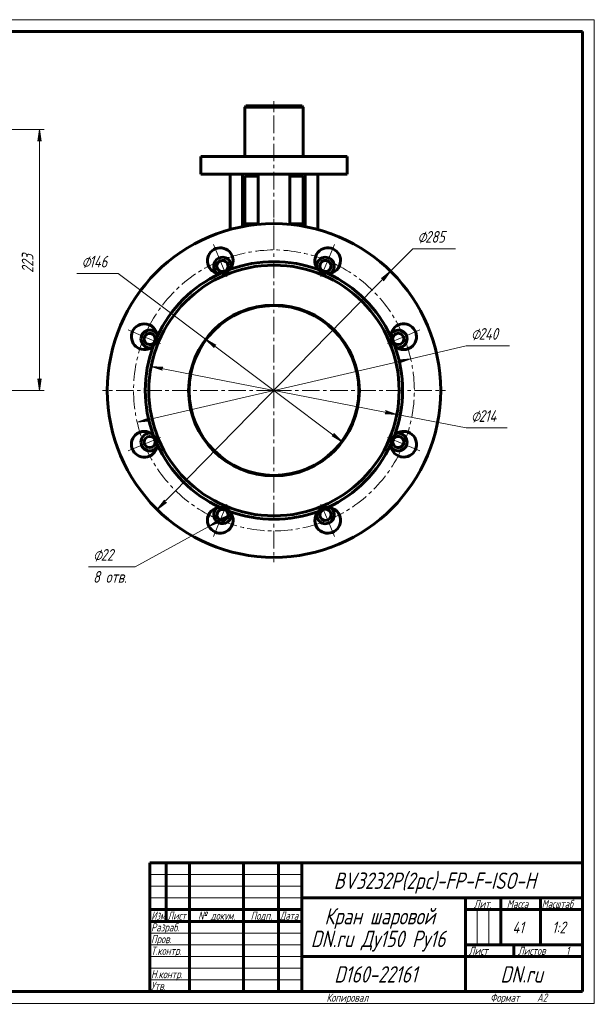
# Model space of a CAD drawing. Header units: millimetres. Extents: x 0 to 594, y 0 to 420.
# Tile 4 of 4: x 348 to 594, y 0 to 420. Entities that reach past the tile are written whole.
import ezdxf

# ---------------------------------------------------------------- set-up
doc = ezdxf.new("R2010")
doc.units = ezdxf.units.MM
for name, pattern in [('K5LT_AXLED', [12, 7.5, -1.5, 1.5, -1.5]), ('K5LT_BASIC', [0]), ('K5LT_THIN', [0])]:
    doc.linetypes.add(name, pattern=pattern)
doc.layers.add('Системный слой', color=7, linetype='Continuous')
doc.layers.add('Системный слой (1)', color=7, linetype='Continuous', true_color=0x6c6c6c)
doc.styles.add('KDIMTEXTSTYLE', font='txt', dxfattribs={"width": 0.96, "oblique": 15, "height": 5})
doc.styles.add('KTEXTSTYLE', font='txt', dxfattribs={"width": 0.96, "height": 5})
doc.dimstyles.new('KDIMSTYLE (0.50)', dxfattribs={"dimtxt": 5, "dimasz": 1, "dimexe": 2, "dimexo": 0, "dimgap": 1, "dimtad": 1, "dimlfac": 2, "dimtxsty": 'KDIMTEXTSTYLE', "dimsah": 1, "dimcen": 0, "dimdle": 1, "dimadec": 0, "dimazin": 0, "dimtfac": 0.667, "dimtmove": 0, "dimatfit": 3, "dimfxl": 1, "dimtvp": 1, "dimtolj": 1, "dimtzin": 0, "dimarcsym": 0})

# ---------------------------------------------------------------- blocks, each defined once
blk = doc.blocks.new('D3')
at = {"layer": 'Системный слой (1)'}
for points in [[(357.52, 368.18), (356.86, 373.18), (356.2, 368.18), (356.86, 368.68)], [(356.86, 261.68), (357.52, 266.68), (356.86, 266.18), (356.2, 266.68)]]:
    blk.add_hatch(color=7, dxfattribs=at).paths.add_polyline_path(points)
at = {"layer": 'Системный слой (1)', "color": 7, "linetype": 'K5LT_THIN', "lineweight": 18, "true_color": 0xffffff}
for p, q in [((342.71, 373.18), (358.86, 373.18)), ((356.2, 368.18), (356.86, 373.18)), ((356.86, 373.18), (357.52, 368.18)), ((356.86, 368.68), (356.2, 368.18)), ((357.52, 368.18), (356.86, 368.68)), ((356.86, 261.68), (356.2, 266.68)), ((356.2, 266.68), (356.86, 266.18)), ((356.86, 266.18), (357.52, 266.68)), ((357.52, 266.68), (356.86, 261.68)), ((233.59, 261.68), (358.86, 261.68))]:
    blk.add_line(p, q, dxfattribs=at)
blk.add_wipeout([(355.86, 311.89), (348.48, 311.89), (348.48, 322.52), (355.86, 322.52)]).dxf.layer = 'Системный слой (1)'
blk.add_line((356.86, 373.18), (356.86, 261.68), dxfattribs=at)
at = {"layer": 'Системный слой (1)', "color": 7, "insert": (349.27, 311.89), "char_height": 5, "attachment_point": 1, "rotation": 90, "style": 'KTEXTSTYLE'}
blk.add_mtext('\\fArial|b0|c204|p34;\\H5.0;\\W1.000;\\Q15;\\fGOST Type AU|b0|i0|c204|p34;\\Q15;\\W0.960;223', dxfattribs=at)
blk = doc.blocks.new('KDIMARROW_01')
at = {"layer": 'Системный слой'}
blk.add_hatch(color=0, dxfattribs=at).paths.add_polyline_path([(0, 0), (-5, 0.66), (-4.5, 0), (-5, -0.66)])
at = {"layer": 'Системный слой', "color": 0, "linetype": 'K5LT_THIN', "lineweight": 18}
for p, q in [((-4.5, 0), (-5, 0.66)), ((-5, 0.66), (0, 0)), ((0, 0), (-5, -0.66)), ((-5, -0.66), (-4.5, 0))]:
    blk.add_line(p, q, dxfattribs=at)
at = {"layer": 'Системный слой (1)', "color": 0, "linetype": 'K5LT_THIN', "lineweight": 18}
blk.add_line((137.69, 79.99), (137.19, 79.99), dxfattribs=at)
blk = doc.blocks.new('U18')
at = {"layer": 'Системный слой (1)', "color": 143, "linetype": 'K5LT_BASIC', "lineweight": 60, "true_color": 0x33acca}
for p, q in [((444.58, 353.18), (448.15, 353.18)), ((448.15, 353.18), (450.33, 353.18)), ((463.83, 353.18), (469.58, 353.18))]:
    blk.add_line(p, q, dxfattribs=at)
blk = doc.blocks.new('U19')
at = {"layer": 'Системный слой (1)', "color": 143, "linetype": 'K5LT_BASIC', "lineweight": 60, "true_color": 0x33acca}
for start, end in [(305.4945, 180), (180, 189.5055)]:
    blk.add_arc((479.08, 314.8), 3.75, start, end, dxfattribs=at)
blk = doc.blocks.new('U20')
at = {"layer": 'Системный слой (1)', "color": 143, "linetype": 'K5LT_BASIC', "lineweight": 60, "true_color": 0x33acca}
for start, end in [(125.4945, 180), (180, 9.5055)]:
    blk.add_arc((435.07, 208.55), 3.75, start, end, dxfattribs=at)
blk = doc.blocks.new('U21')
at = {"layer": 'Системный слой (1)', "color": 143, "linetype": 'K5LT_BASIC', "lineweight": 60, "true_color": 0x33acca}
for start, end in [(80.4945, 180), (180, 324.5055)]:
    blk.add_arc((403.95, 239.67), 3.75, start, end, dxfattribs=at)
blk = doc.blocks.new('U22')
at = {"layer": 'Системный слой (1)', "color": 143, "linetype": 'K5LT_BASIC', "lineweight": 60, "true_color": 0x33acca}
for start, end in [(35.4945, 180), (180, 279.5055)]:
    blk.add_arc((403.95, 283.68), 3.75, start, end, dxfattribs=at)
blk = doc.blocks.new('U23')
at = {"layer": 'Системный слой (1)', "color": 143, "linetype": 'K5LT_BASIC', "lineweight": 60, "true_color": 0x33acca}
for start, end in [(350.4945, 180), (180, 234.5055)]:
    blk.add_arc((435.07, 314.8), 3.75, start, end, dxfattribs=at)
blk = doc.blocks.new('U24')
at = {"layer": 'Системный слой (1)', "color": 143, "linetype": 'K5LT_BASIC', "lineweight": 60, "true_color": 0x33acca}
for start, end in [(180, 54.5055), (170.4945, 180)]:
    blk.add_arc((479.08, 208.55), 3.75, start, end, dxfattribs=at)
blk = doc.blocks.new('U25')
at = {"layer": 'Системный слой (1)', "color": 30, "linetype": 'K5LT_AXLED', "lineweight": 18, "true_color": 0xff8000}
for q in [(457.08, 334.93), (383.83, 261.68), (530.33, 261.68), (457.08, 188.43)]:
    blk.add_line((457.08, 261.68), q, dxfattribs=at)
blk = doc.blocks.new('U26')
at = {"layer": 'Системный слой (1)', "color": 30, "linetype": 'K5LT_AXLED', "lineweight": 18, "true_color": 0xff8000}
for p, q in [((434.11, 317.11), (431.24, 324.04)), ((480.04, 317.11), (482.91, 324.04)), ((436.98, 310.18), (434.11, 317.11)), ((477.17, 310.18), (480.04, 317.11)), ((401.64, 284.64), (394.71, 287.51)), ((512.51, 284.64), (519.44, 287.51)), ((408.57, 281.77), (401.64, 284.64)), ((505.58, 281.77), (512.51, 284.64)), ((408.57, 241.59), (401.64, 238.72)), ((505.58, 241.59), (512.51, 238.72)), ((401.64, 238.72), (394.71, 235.85)), ((512.51, 238.72), (519.44, 235.85)), ((436.98, 213.17), (434.11, 206.24)), ((477.17, 213.17), (480.04, 206.24)), ((434.11, 206.24), (431.24, 199.32)), ((480.04, 206.24), (482.91, 199.32))]:
    blk.add_line(p, q, dxfattribs=at)
for start, end in [(67.5, 112.5), (112.5, 157.5), (22.5, 67.5), (157.5, 202.5), (337.5, 22.5), (202.5, 247.5), (292.5, 337.5), (247.5, 292.5)]:
    blk.add_arc((457.08, 261.68), 60, start, end, dxfattribs=at)
blk = doc.blocks.new('D5')
at = {"layer": 'Системный слой (1)'}
for points in [[(503.92, 308.53), (506.95, 312.56), (502.98, 309.45), (503.8, 309.34)], [(407.2, 210.8), (411.17, 213.91), (410.35, 214.01), (410.23, 214.83)]]:
    blk.add_hatch(color=7, dxfattribs=at).paths.add_polyline_path(points)
at = {"layer": 'Системный слой (1)', "color": 7, "linetype": 'K5LT_THIN', "lineweight": 18, "true_color": 0xffffff}
for p, q in [((407.2, 210.8), (506.95, 312.56)), ((502.98, 309.45), (506.95, 312.56)), ((506.95, 312.56), (503.92, 308.53)), ((503.8, 309.34), (502.98, 309.45)), ((503.92, 308.53), (503.8, 309.34)), ((407.2, 210.8), (410.23, 214.83)), ((410.23, 214.83), (410.35, 214.01)), ((411.17, 213.91), (407.2, 210.8)), ((410.35, 214.01), (411.17, 213.91))]:
    blk.add_line(p, q, dxfattribs=at)
blk.add_wipeout([(518.4, 323.19), (518.4, 330.57), (532.08, 330.57), (532.08, 323.19)]).dxf.layer = 'Системный слой (1)'
for p, q in [((506.95, 312.56), (516.4, 322.19)), ((516.4, 322.19), (534.65, 322.19))]:
    blk.add_line(p, q, dxfattribs=at)
at = {"layer": 'Системный слой (1)', "color": 7, "char_height": 5, "attachment_point": 1, "style": 'KTEXTSTYLE'}
for s, insert in [('\\fArial|b0|c204|p34;\\H5.0;\\W1.000;\\Q15;\\fGOST Type AU|b0|i0|c204|p34;\\Q15;\\W0.960;⌀', (518.4, 329.78)), ('\\fArial|b0|c204|p34;\\H5.0;\\W1.000;\\Q15;\\fGOST Type AU|b0|i0|c204|p34;\\Q15;\\W0.960;285', (521.7, 329.78))]:
    blk.add_mtext(s, dxfattribs=dict(at, insert=insert))
blk = doc.blocks.new('D6')
at = {"layer": 'Системный слой (1)'}
for points in [[(510.8, 273.47), (515.52, 275.24), (510.5, 274.75), (511.14, 274.22)], [(403.65, 248.6), (403.01, 249.13), (403.35, 249.89), (398.63, 248.12)]]:
    blk.add_hatch(color=7, dxfattribs=at).paths.add_polyline_path(points)
at = {"layer": 'Системный слой (1)', "color": 7, "linetype": 'K5LT_THIN', "lineweight": 18, "true_color": 0xffffff}
for p, q in [((398.63, 248.12), (515.52, 275.24)), ((510.5, 274.75), (515.52, 275.24)), ((511.14, 274.22), (510.5, 274.75)), ((515.52, 275.24), (510.8, 273.47)), ((510.8, 273.47), (511.14, 274.22)), ((398.63, 248.12), (403.35, 249.89)), ((403.65, 248.6), (398.63, 248.12)), ((403.35, 249.89), (403.01, 249.13)), ((403.01, 249.13), (403.65, 248.6))]:
    blk.add_line(p, q, dxfattribs=at)
blk.add_wipeout([(541.27, 281.75), (541.27, 289.13), (555.21, 289.13), (555.21, 281.75)]).dxf.layer = 'Системный слой (1)'
for p, q in [((515.52, 275.24), (539.27, 280.75)), ((539.27, 280.75), (557.79, 280.75))]:
    blk.add_line(p, q, dxfattribs=at)
at = {"layer": 'Системный слой (1)', "color": 7, "char_height": 5, "attachment_point": 1, "style": 'KTEXTSTYLE'}
for s, insert in [('\\fArial|b0|c204|p34;\\H5.0;\\W1.000;\\Q15;\\fGOST Type AU|b0|i0|c204|p34;\\Q15;\\W0.960;⌀', (541.27, 288.34)), ('\\fArial|b0|c204|p34;\\H5.0;\\W1.000;\\Q15;\\fGOST Type AU|b0|i0|c204|p34;\\Q15;\\W0.960;240', (544.58, 288.34))]:
    blk.add_mtext(s, dxfattribs=dict(at, insert=insert))
blk = doc.blocks.new('D7')
at = {"layer": 'Системный слой (1)'}
for points in [[(408.98, 271.04), (409.59, 271.59), (404.56, 271.9), (409.34, 270.29)], [(509.59, 251.46), (504.81, 253.06), (505.17, 252.32), (504.56, 251.77)]]:
    blk.add_hatch(color=7, dxfattribs=at).paths.add_polyline_path(points)
at = {"layer": 'Системный слой (1)', "color": 7, "linetype": 'K5LT_THIN', "lineweight": 18, "true_color": 0xffffff}
for p, q in [((404.56, 271.9), (409.59, 271.59)), ((409.34, 270.29), (404.56, 271.9)), ((404.56, 271.9), (509.59, 251.46)), ((409.59, 271.59), (408.98, 271.04)), ((408.98, 271.04), (409.34, 270.29)), ((504.56, 251.77), (505.17, 252.32)), ((505.17, 252.32), (504.81, 253.06)), ((504.81, 253.06), (509.59, 251.46)), ((509.59, 251.46), (504.56, 251.77))]:
    blk.add_line(p, q, dxfattribs=at)
blk.add_wipeout([(541.27, 246.68), (541.27, 254.06), (554.19, 254.06), (554.19, 246.68)]).dxf.layer = 'Системный слой (1)'
for p, q in [((509.59, 251.46), (539.27, 245.68)), ((539.27, 245.68), (556.73, 245.68))]:
    blk.add_line(p, q, dxfattribs=at)
at = {"layer": 'Системный слой (1)', "color": 7, "char_height": 5, "attachment_point": 1, "style": 'KTEXTSTYLE'}
for s, insert in [('\\fArial|b0|c204|p34;\\H5.0;\\W1.000;\\Q15;\\fGOST Type AU|b0|i0|c204|p34;\\Q15;\\W0.960;⌀', (541.27, 253.27)), ('\\fArial|b0|c204|p34;\\H5.0;\\W1.000;\\Q15;\\fGOST Type AU|b0|i0|c204|p34;\\Q15;\\W0.960;214', (544.58, 253.27))]:
    blk.add_mtext(s, dxfattribs=dict(at, insert=insert))
blk = doc.blocks.new('D8')
at = {"layer": 'Системный слой (1)'}
for points in [[(432.26, 281.09), (427.86, 283.56), (431.47, 280.04), (431.47, 280.86)], [(486.29, 239.79), (482.68, 243.32), (482.69, 242.49), (481.89, 242.26)]]:
    blk.add_hatch(color=7, dxfattribs=at).paths.add_polyline_path(points)
at = {"layer": 'Системный слой (1)', "color": 7, "linetype": 'K5LT_THIN', "lineweight": 18, "true_color": 0xffffff}
for p, q in [((427.86, 283.56), (390.42, 311.61)), ((427.86, 283.56), (432.26, 281.09)), ((431.47, 280.04), (427.86, 283.56)), ((486.29, 239.79), (427.86, 283.56)), ((432.26, 281.09), (431.47, 280.86)), ((431.47, 280.86), (431.47, 280.04)), ((481.89, 242.26), (482.69, 242.49)), ((486.29, 239.79), (481.89, 242.26)), ((482.69, 242.49), (482.68, 243.32)), ((482.68, 243.32), (486.29, 239.79))]:
    blk.add_line(p, q, dxfattribs=at)
blk.add_wipeout([(374.83, 312.61), (374.83, 319.99), (387.88, 319.99), (387.88, 312.61)]).dxf.layer = 'Системный слой (1)'
blk.add_line((390.42, 311.61), (372.83, 311.61), dxfattribs=at)
at = {"layer": 'Системный слой (1)', "color": 7, "char_height": 5, "attachment_point": 1, "style": 'KTEXTSTYLE'}
for s, insert in [('\\fArial|b0|c204|p34;\\H5.0;\\W1.000;\\Q15;\\fGOST Type AU|b0|i0|c204|p34;\\Q15;\\W0.960;⌀', (374.83, 319.2)), ('\\fArial|b0|c204|p34;\\H5.0;\\W1.000;\\Q15;\\fGOST Type AU|b0|i0|c204|p34;\\Q15;\\W0.960;146', (378.14, 319.2))]:
    blk.add_mtext(s, dxfattribs=dict(at, insert=insert))
blk = doc.blocks.new('D9')
at = {"layer": 'Системный слой (1)'}
for points in [[(429.29, 203.61), (433.99, 205.43), (433.24, 205.77), (433.36, 206.58)], [(434.87, 205.91), (438.94, 208.88), (434.24, 207.06), (434.99, 206.72)]]:
    blk.add_hatch(color=7, dxfattribs=at).paths.add_polyline_path(points)
at = {"layer": 'Системный слой (1)', "color": 7, "linetype": 'K5LT_THIN', "lineweight": 18, "true_color": 0xffffff}
for p, q in [((438.94, 208.88), (429.29, 203.61)), ((429.29, 203.61), (433.36, 206.58)), ((433.36, 206.58), (433.24, 205.77)), ((434.24, 207.06), (438.94, 208.88)), ((434.99, 206.72), (434.24, 207.06)), ((438.94, 208.88), (434.87, 205.91)), ((434.87, 205.91), (434.99, 206.72)), ((429.29, 203.61), (397.75, 186.4)), ((433.99, 205.43), (429.29, 203.61)), ((433.24, 205.77), (433.99, 205.43))]:
    blk.add_line(p, q, dxfattribs=at)
blk.add_wipeout([(379.75, 178.01), (379.75, 194.78), (395.11, 194.78), (395.11, 178.01)]).dxf.layer = 'Системный слой (1)'
blk.add_line((397.75, 186.4), (377.75, 186.4), dxfattribs=at)
at = {"layer": 'Системный слой (1)', "color": 7, "char_height": 5, "attachment_point": 1, "style": 'KTEXTSTYLE'}
for s, insert in [('\\fArial|b0|c204|p34;\\H5.0;\\W1.000;\\Q15;\\fGOST Type AU|b0|i0|c204|p34;\\Q15;\\W0.960;⌀', (379.75, 193.98)), ('\\fArial|b0|c204|p34;\\H5.0;\\W1.000;\\Q15;\\fGOST Type AU|b0|i0|c204|p34;\\Q15;\\W0.960;22', (383.05, 193.98)), ('\\fArial|b0|c204|p34;\\H5.0;\\W1.000;\\Q15;\\fGOST Type AU|b0|i0|c204|p34;\\Q15;\\W0.960;8 отв.', (379.75, 184.6))]:
    blk.add_mtext(s, dxfattribs=dict(at, insert=insert))
blk = doc.blocks.new('U45')
at = {"color": 7, "linetype": 'K5LT_THIN', "lineweight": 18, "true_color": 0xffffff}
for p, q in [((0, 420), (594, 420)), ((594, 420), (594, 0)), ((404, 55), (469, 55)), ((404, 50), (469, 50)), ((404, 45), (469, 45)), ((543.96, 25), (543.96, 40)), ((548.98, 25), (548.98, 40)), ((404, 30), (469, 30)), ((404, 25), (469, 25)), ((404, 20), (469, 20)), ((404, 15), (469, 15)), ((404, 10), (469, 10)), ((594, 0), (0, 0))]:
    blk.add_line(p, q, dxfattribs=at)
at = {"color": 143, "linetype": 'K5LT_BASIC', "lineweight": 60, "true_color": 0x33acca}
for p, q in [((20, 415), (589, 415)), ((589, 415), (589, 5)), ((404, 60), (589, 60)), ((404, 5), (404, 60)), ((411, 35), (411, 60)), ((421, 5), (421, 60)), ((444, 5), (444, 60)), ((459, 5), (459, 60)), ((469, 5), (469, 60)), ((469, 45), (589, 45)), ((539, 5), (539, 45)), ((554, 25), (554, 45)), ((571, 25), (571, 45)), ((404, 40), (469, 40)), ((539, 40), (554, 40)), ((554, 40), (589, 40)), ((404, 35), (469, 35)), ((539, 25), (589, 25)), ((559.57, 20), (559.57, 25)), ((469, 20), (539, 20)), ((539, 20), (589, 20)), ((589, 5), (20, 5))]:
    blk.add_line(p, q, dxfattribs=at)
at = {"color": 7, "attachment_point": 1, "style": 'KTEXTSTYLE'}
for s, insert, char_height in [('\\fArial|b0|c204|p34;\\H5.0;\\W1.000;\\Q15;\\fGOST Type AU|b0|i0|c204|p34;\\Q15;\\W0.960;\\H7.00;BV3232P(2pc)-FP-F-ISO-H', (482.63, 55.86), 7), ('\\fArial|b0|c204|p34;\\H5.0;\\W1.000;\\Q15;\\fGOST Type AU|b0|i0|c204|p34;\\Q15;\\W0.960;\\H3.50;Лит.', (542.47, 44.18), 3.5), ('\\fArial|b0|c204|p34;\\H5.0;\\W1.000;\\Q15;\\fGOST Type AU|b0|i0|c204|p34;\\Q15;\\W0.960;\\H3.50;Масса', (556.58, 44.18), 3.5), ('\\fArial|b0|c204|p34;\\H5.0;\\W1.000;\\Q15;\\fGOST Type AU|b0|i0|c204|p34;\\Q15;\\W0.926;\\H3.50;Масштаб', (571.52, 44.18), 3.5), ('\\fArial|b0|c204|p34;\\H5.0;\\W1.000;\\Q15;\\fGOST Type AU|b0|i0|c204|p34;\\Q15;\\W0.786;\\H3.50;Изм.', (404.62, 39.18), 3.5), ('\\fArial|b0|c204|p34;\\H5.0;\\W1.000;\\Q15;\\fGOST Type AU|b0|i0|c204|p34;\\Q15;\\W0.800;\\H3.50;Лист', (411.61, 39.18), 3.5), ('\\fArial|b0|c204|p34;\\H5.0;\\W1.000;\\Q15;\\fGOST Type AU|b0|i0|c204|p34;\\Q15;\\W0.960;\\H3.50;№ докум.', (424.63, 39.18), 3.5), ('\\fArial|b0|c204|p34;\\H5.0;\\W1.000;\\Q15;\\fGOST Type AU|b0|i0|c204|p34;\\Q15;\\W0.960;\\H3.50;Подп.', (447.1, 39.18), 3.5), ('\\fArial|b0|c204|p34;\\H5.0;\\W1.000;\\Q15;\\fGOST Type AU|b0|i0|c204|p34;\\Q15;\\W0.800;\\H3.50;Дата', (459.61, 39.18), 3.5), ('\\fArial|b0|c204|p34;\\H5.0;\\W1.000;\\Q15;\\fGOST Type AU|b0|i0|c204|p34;\\Q15;\\W0.960;\\H7.00;Кран шаровой', (478.65, 40.69), 7), ('\\fArial|b0|c204|p34;\\H5.0;\\W1.000;\\Q15;\\fGOST Type AU|b0|i0|c204|p34;\\Q15;\\W0.960;\\H3.50;Разраб.', (404.5, 34.18), 3.5), ('\\fArial|b0|c204|p34;\\H5.0;\\W1.000;\\Q15;\\fGOST Type AU|b0|i0|c204|p34;\\Q15;\\W0.960;41', (559.01, 34.9), 5), ('\\fArial|b0|c204|p34;\\H5.0;\\W1.000;\\Q15;\\fGOST Type AU|b0|i0|c204|p34;\\Q15;\\W0.960;{\\c16737820;1:2}', (575.92, 34.9), 5), ('\\fArial|b0|c204|p34;\\H5.0;\\W1.000;\\Q15;\\fGOST Type AU|b0|i0|c204|p34;\\Q15;\\W0.960;\\H7.00;DN.ru Ду150 Ру16', (472.81, 31.02), 7), ('\\fArial|b0|c204|p34;\\H5.0;\\W1.000;\\Q15;\\fGOST Type AU|b0|i0|c204|p34;\\Q15;\\W0.960;\\H3.50;Пров.', (404.5, 29.18), 3.5), ('\\fArial|b0|c204|p34;\\H5.0;\\W1.000;\\Q15;\\fGOST Type AU|b0|i0|c204|p34;\\Q15;\\W0.960;\\H3.50;Т.контр.', (404.5, 24.18), 3.5), ('\\fArial|b0|c204|p34;\\H5.0;\\W1.000;\\Q15;\\fGOST Type AU|b0|i0|c204|p34;\\Q15;\\W0.960;\\H3.50;Лист', (540.32, 24.18), 3.5), ('\\fArial|b0|c204|p34;\\H5.0;\\W1.000;\\Q15;\\fGOST Type AU|b0|i0|c204|p34;\\Q15;\\W0.960;\\H3.50;Листов', (561.36, 24.18), 3.5), ('\\fArial|b0|c204|p34;\\H5.0;\\W1.000;\\Q15;\\fGOST Type AU|b0|i0|c204|p34;\\Q15;\\W0.960;\\H3.50;1', (581.91, 24.18), 3.5), ('\\fArial|b0|c204|p34;\\H5.0;\\W1.000;\\Q15;\\fGOST Type AU|b0|i0|c204|p34;\\Q15;\\W0.960;\\H3.50;Н.контр.', (404.5, 14.18), 3.5), ('\\fArial|b0|c204|p34;\\H5.0;\\W1.000;\\Q15;\\fGOST Type AU|b0|i0|c204|p34;\\Q15;\\W0.960;\\H7.00;D160-22161', (482.82, 15.86), 7), ('\\fArial|b0|c204|p34;\\H5.0;\\W1.000;\\Q15;\\fGOST Type AU|b0|i0|c204|p34;\\Q15;\\W0.960;\\H7.00;DN.ru', (553.84, 15.86), 7), ('\\fArial|b0|c204|p34;\\H5.0;\\W1.000;\\Q15;\\fGOST Type AU|b0|i0|c204|p34;\\Q15;\\W0.960;\\H3.50;Утв.', (404.5, 9.18), 3.5), ('\\fArial|b0|c204|p34;\\H5.0;\\W1.000;\\Q15;\\fGOST Type AU|b0|i0|c204|p34;\\Q15;\\W0.960;\\H3.50;Копировал', (479.5, 4.18), 3.5), ('\\fArial|b0|c204|p34;\\H5.0;\\W1.000;\\Q15;\\fGOST Type AU|b0|i0|c204|p34;\\Q15;\\W0.960;\\H3.50;Формат', (549.5, 4.18), 3.5), ('\\fArial|b0|c204|p34;\\H5.0;\\W1.000;\\Q15;\\fGOST Type AU|b0|i0|c204|p34;\\Q15;\\W0.960;\\H3.50;A2', (569.5, 4.18), 3.5)]:
    blk.add_mtext(s, dxfattribs=dict(at, insert=insert, char_height=char_height))

msp = doc.modelspace()

# ---------------------------------------------------------------- linework, layer by layer
at = {"layer": 'Системный слой (1)', "color": 143, "linetype": 'K5LT_BASIC', "lineweight": 60, "true_color": 0x33acca}
for p, q in [((444.5757, 382.677), (445.0757, 383.177)), ((444.5757, 361.552), (444.5757, 382.677)), ((444.5757, 382.677), (469.5757, 382.677)), ((445.0757, 383.177), (469.0757, 383.177)), ((469.5757, 382.677), (469.0757, 383.177)), ((469.5757, 361.552), (469.5757, 382.677)), ((425.8257, 354.052), (425.8257, 361.552)), ((425.8257, 361.552), (435.8257, 361.552)), ((435.8257, 361.552), (478.3257, 361.552)), ((478.3257, 361.552), (488.3257, 361.552)), ((488.3257, 354.052), (488.3257, 361.552)), ((425.8257, 354.052), (435.8257, 354.052)), ((435.8257, 354.052), (478.3257, 354.052)), ((438.3257, 354.052), (438.3257, 330.4156)), ((443.6803, 332.802), (443.6803, 354.052)), ((444.5757, 353.177), (444.5757, 332.802)), ((447.5297, 353.177), (447.5297, 354.052)), ((450.3257, 354.052), (450.3257, 332.6065)), ((463.8257, 332.6065), (463.8257, 354.052)), ((466.6216, 353.177), (466.6216, 354.052)), ((469.5757, 353.177), (469.5757, 332.802)), ((470.4711, 332.802), (470.4711, 354.052)), ((475.8257, 330.4156), (475.8257, 354.052)), ((478.3257, 354.052), (488.3257, 354.052)), ((450.3257, 332.802), (443.6803, 332.802)), ((443.6803, 332.802), (443.6803, 331.6564)), ((470.4711, 332.802), (463.8257, 332.802)), ((470.4711, 331.6564), (470.4711, 332.802))]:
    msp.add_line(p, q, dxfattribs=at)
at = {"layer": 'Системный слой (1)', "color": 30, "linetype": 'K5LT_AXLED', "lineweight": 18, "true_color": 0xff8000}
msp.add_line((457.0757, 323.5391), (457.0757, 385.177), dxfattribs=at)
at = {"layer": 'Системный слой (1)', "color": 143, "linetype": 'K5LT_BASIC', "lineweight": 60, "true_color": 0x33acca}
for radius in [71.25, 53.5, 36.5, 36.25]:
    msp.add_circle((457.0757, 261.677), radius, dxfattribs=at)
for centre, radius, start, end in [((434.1147, 317.1098), 5.5, 45, 268.997899), ((434.1147, 317.1098), 5.5, 316.002101, 45), ((480.0367, 317.1098), 5.5, 0, 223.997899), ((435.0714, 314.8001), 2.4, 101.623657, 281.623657), ((435.0714, 314.8001), 2.4, 281.623657, 101.623657), ((457.0757, 261.677), 55, 69.785463, 110.214537), ((479.08, 314.8001), 2.4, 76.194649, 256.194649), ((479.08, 314.8001), 2.4, 256.194649, 76.194649), ((480.0367, 317.1098), 5.5, 271.002101, 0), ((457.0757, 261.677), 55, 114.785463, 155.214537), ((434.1147, 317.1098), 5.5, 268.997899, 316.002101), ((480.0367, 317.1098), 5.5, 223.997899, 271.002101), ((457.0757, 261.677), 55, 24.785463, 65.214537), ((401.6429, 284.638), 5.5, 90, 313.997899), ((401.6429, 284.638), 5.5, 1.002101, 90), ((512.5085, 284.638), 5.5, 315, 178.997899), ((403.9526, 283.6813), 2.4, 343.16652, 163.16652), ((510.1988, 283.6813), 3.75, 260.494545, 144.505455), ((510.1988, 283.6813), 2.4, 67.424289, 247.424289), ((510.1988, 283.6813), 2.4, 247.424289, 67.424289), ((403.9526, 283.6813), 2.4, 163.16652, 343.16652), ((401.6429, 284.638), 5.5, 313.997899, 1.002101), ((512.5085, 284.638), 5.5, 178.997899, 226.002101), ((457.0757, 261.677), 55, 159.785463, 200.214537), ((512.5085, 284.638), 5.5, 226.002101, 315), ((457.0757, 261.677), 55, 0, 20.214537), ((457.0757, 261.677), 55, 339.785463, 0), ((401.6429, 238.716), 5.5, 46.002101, 135), ((512.5085, 238.716), 5.5, 270, 133.997899), ((401.6429, 238.716), 5.5, 135, 358.997899), ((403.9526, 239.6727), 2.4, 67.58012, 247.58012), ((403.9526, 239.6727), 2.4, 247.58012, 67.58012), ((401.6429, 238.716), 5.5, 358.997899, 46.002101), ((512.5085, 238.716), 5.5, 133.997899, 181.002101), ((510.1988, 239.6727), 3.75, 215.494545, 99.505455), ((510.1988, 239.6727), 2.4, 80.128221, 260.128221), ((510.1988, 239.6727), 2.4, 260.128221, 80.128221), ((457.0757, 261.677), 55, 204.785463, 245.214537), ((457.0757, 261.677), 55, 294.785463, 335.214537), ((512.5085, 238.716), 5.5, 181.002101, 270), ((434.1147, 206.2442), 5.5, 91.002101, 180), ((435.0714, 208.5539), 2.4, 55.2093, 235.2093), ((435.0714, 208.5539), 2.4, 235.2093, 55.2093), ((434.1147, 206.2442), 5.5, 43.997899, 91.002101), ((480.0367, 206.2442), 5.5, 88.997899, 136.002101), ((480.0367, 206.2442), 5.5, 225, 88.997899), ((479.08, 208.5539), 2.4, 95.711998, 275.711998), ((479.08, 208.5539), 2.4, 275.711998, 95.711998), ((434.1147, 206.2442), 5.5, 180, 43.997899), ((457.0757, 261.677), 55, 249.785463, 290.214537), ((480.0367, 206.2442), 5.5, 136.002101, 225)]:
    msp.add_arc(centre, radius, start, end, dxfattribs=at)

# ---------------------------------------------------------------- block references
at = {"layer": 'Системный слой (1)'}
for name in ['U18', 'U25', 'U26', 'U23', 'U19', 'U22', 'U21', 'U20', 'U24']:
    msp.add_blockref(name, (0, 0), dxfattribs=at)

# ---------------------------------------------------------------- dimensions: what is measured, and where the dimension line sits
at = {"layer": 'Системный слой (1)', "color": 7}
dim = msp.add_linear_dim(base=(356.8617, 373.177), p1=(233.5907, 261.677), p2=(342.7135, 373.177), angle=90, text='\\fGOST Type AU|b0|c204|p34;\\H5.0;\\W0.960;\\Q15;\\fGOST Type AU|b0|c204|p34;\\H5.0;\\W0.960;\\Q15;\\fGOST Type AU|b0|i0|c204|p34;\\Q15;223', dimstyle='KDIMSTYLE (0.50)', override={"dimexo": 0, "dimblk1": 'KDIMARROW_01', "dimblk2": 'KDIMARROW_01', "dimse1": 0, "dimse2": 0, "dimclrt": 7, "dimtolj": 1}, dxfattribs=at)
dim.commit()
dim.dimension.update_dxf_attribs({"geometry": 'D3', "text_midpoint": (356.8617, 317.427), "dimtype": 160})

# ---------------------------------------------------------------- next in the draw order: dimensions: what is measured, and where the dimension line sits
dim = msp.add_diameter_dim_2p(p1=(357.3204, 159.9168), p2=(556.831, 363.4372), dimstyle='KDIMSTYLE (0.50)', override={"dimtih": 1, "dimtoh": 1, "dimpost": '\\fGOST Type AU|b0|c204|p34;\\H5.0;\\W0.960;\\Q15;<>', "dimblk1": 'KDIMARROW_01', "dimblk2": 'KDIMARROW_01', "dimclrt": 7, "dimtol": 1, "dimtp": 0, "dimtm": 0, "dimtdec": 5, "dimtmove": 1, "dimatfit": 2, "dimtolj": 1}, dxfattribs=at)
dim.commit()
dim.dimension.update_dxf_attribs({"geometry": 'D5', "text_midpoint": (518.3975, 322.1911), "dimtype": 163})

# ---------------------------------------------------------------- next in the draw order: dimensions: what is measured, and where the dimension line sits
dim = msp.add_diameter_dim_2p(p1=(340.1811, 234.5538), p2=(573.9702, 288.8001), dimstyle='KDIMSTYLE (0.50)', override={"dimtih": 1, "dimtoh": 1, "dimpost": '\\fGOST Type AU|b0|c204|p34;\\H5.0;\\W0.960;\\Q15;<>', "dimblk1": 'KDIMARROW_01', "dimblk2": 'KDIMARROW_01', "dimclrt": 7, "dimtol": 1, "dimtp": 0, "dimtm": 0, "dimtdec": 5, "dimtmove": 1, "dimatfit": 2, "dimtolj": 1}, dxfattribs=at)
dim.commit()
dim.dimension.update_dxf_attribs({"geometry": 'D6', "text_midpoint": (541.2713, 280.7489), "dimtype": 163})
dim = msp.add_diameter_dim_2p(p1=(443.7699, 211.5145), p2=(424.4594, 200.9739), dimstyle='KDIMSTYLE (0.50)', override={"dimtih": 1, "dimtoh": 1, "dimpost": '\\fGOST Type AU|b0|c204|p34;\\H5.0;\\W0.960;\\Q15;<>\\X\\fGOST Type AU|b0|c204|p34;\\H5.0;\\W0.960;\\Q15;\\fGOST Type AU|b0|i0|c204|p34;\\Q15;8 отв.', "dimblk1": 'KDIMARROW_01', "dimblk2": 'KDIMARROW_01', "dimclrt": 7, "dimtol": 1, "dimtp": 0, "dimtm": 0, "dimtdec": 5, "dimtmove": 1, "dimatfit": 2, "dimtolj": 1}, dxfattribs=at)
dim.commit()
dim.dimension.update_dxf_attribs({"geometry": 'D9', "text_midpoint": (395.7538, 186.3966)})

# ---------------------------------------------------------------- next in the draw order: dimensions: what is measured, and where the dimension line sits
dim = msp.add_diameter_dim_2p(p1=(352.0456, 282.1143), p2=(562.1058, 241.2396), dimstyle='KDIMSTYLE (0.50)', override={"dimtih": 1, "dimtoh": 1, "dimpost": '\\fGOST Type AU|b0|c204|p34;\\H5.0;\\W0.960;\\Q15;<>', "dimblk1": 'KDIMARROW_01', "dimblk2": 'KDIMARROW_01', "dimclrt": 7, "dimtol": 1, "dimtp": 0, "dimtm": 0, "dimtdec": 5, "dimtmove": 1, "dimatfit": 2, "dimtolj": 1}, dxfattribs=at)
dim.commit()
dim.dimension.update_dxf_attribs({"geometry": 'D7', "text_midpoint": (541.2713, 245.6829), "dimtype": 163})

# ---------------------------------------------------------------- next in the draw order: dimensions: what is measured, and where the dimension line sits
dim = msp.add_diameter_dim_2p(p1=(515.4988, 217.9078), p2=(398.6526, 305.4462), dimstyle='KDIMSTYLE (0.50)', override={"dimtih": 1, "dimtoh": 1, "dimpost": '\\fGOST Type AU|b0|c204|p34;\\H5.0;\\W0.960;\\Q15;<>', "dimblk1": 'KDIMARROW_01', "dimblk2": 'KDIMARROW_01', "dimclrt": 7, "dimtol": 1, "dimtp": 0, "dimtm": 0, "dimtdec": 5, "dimtmove": 1, "dimatfit": 2, "dimtolj": 1}, dxfattribs=at)
dim.commit()
dim.dimension.update_dxf_attribs({"geometry": 'D8', "text_midpoint": (388.4244, 311.6106), "dimtype": 163})

# ---------------------------------------------------------------- next in the draw order: block references
msp.add_blockref('U45', (0, 0))

doc.saveas('drawing.dxf')
